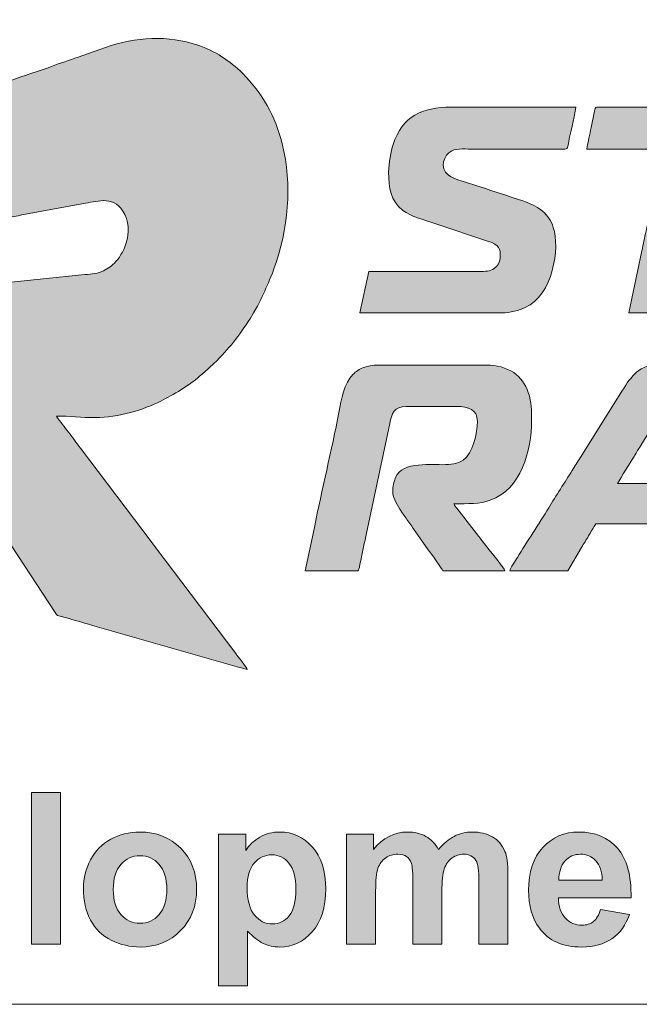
# Model space of a CAD drawing. Header units: millimetres. Extents: x 4 to 594, y -297 to -6.
# Tile 110 of 134: x 542 to 556, y -288 to -265. Entities that reach past the tile are written whole.
import ezdxf

# ---------------------------------------------------------------- set-up
doc = ezdxf.new("R2010")
doc.units = ezdxf.units.MM
doc.header["$MEASUREMENT"] = 0
doc.layers.add('Layer 1', color=7, linetype='Continuous', lineweight=0)

# ---------------------------------------------------------------- blocks, each defined once
blk = doc.blocks.new('Block_19')
at = {"layer": 'Layer 1', "true_color": 0x0d0a10, "transparency": 33554687}
h = blk.add_hatch(color=188, dxfattribs=at)
edge = h.paths.add_edge_path()
edge.add_spline(control_points=[(538.605, -270.418), (538.652, -270.395), (539.979, -270.161), (540.077, -270.142), (540.557, -270.048), (541.083, -269.967), (541.564, -269.87), (541.564, -269.87), (543.051, -269.597), (543.051, -269.597), (543.34, -269.547), (543.744, -269.407), (543.964, -269.856), (544.085, -270.102), (544.057, -270.391), (543.954, -270.636), (543.912, -270.737), (543.874, -270.797), (543.816, -270.882), (543.789, -270.92), (543.78, -270.922), (543.752, -270.955), (543.669, -271.055), (543.583, -271.115), (543.464, -271.174), (543.336, -271.237), (543.207, -271.249), (543.03, -271.261), (543.03, -271.261), (541.162, -271.45), (541.162, -271.45), (540.941, -271.478), (540.42, -271.514), (540.232, -271.549), (539.456, -271.693), (539.001, -272.635), (539.001, -273.418), (539.001, -273.725), (539.064, -273.971), (539.145, -274.203), (539.221, -274.421), (539.367, -274.618), (539.485, -274.793), (539.485, -274.793), (540.404, -276.192), (540.404, -276.192), (540.47, -276.29), (540.526, -276.377), (540.59, -276.477), (540.59, -276.477), (542.343, -279.137), (542.343, -279.137), (542.394, -279.217), (542.386, -279.204), (542.484, -279.231), (542.726, -279.296), (542.962, -279.366), (543.208, -279.437), (543.208, -279.437), (546.642, -280.416), (546.642, -280.416), (546.697, -280.43), (546.781, -280.45), (546.823, -280.47), (546.808, -280.417), (546.599, -280.16), (546.552, -280.097), (546.552, -280.097), (544.882, -277.887), (544.882, -277.887), (544.784, -277.757), (544.696, -277.643), (544.599, -277.513), (544.599, -277.513), (542.929, -275.303), (542.929, -275.303), (542.835, -275.178), (542.746, -275.064), (542.651, -274.937), (542.601, -274.871), (542.562, -274.818), (542.513, -274.753), (542.48, -274.709), (542.384, -274.602), (542.373, -274.558), (542.674, -274.558), (542.951, -274.595), (543.278, -274.595), (543.814, -274.595), (544.411, -274.407), (544.802, -274.211), (545.101, -274.061), (545.456, -273.853), (545.71, -273.631), (545.748, -273.598), (545.783, -273.566), (545.824, -273.534), (545.824, -273.534), (546.045, -273.334), (546.045, -273.334), (546.405, -272.973), (546.615, -272.71), (546.895, -272.275), (546.975, -272.149), (547.148, -271.84), (547.196, -271.721), (547.288, -271.495), (547.337, -271.421), (547.444, -271.126), (547.775, -270.21), (547.878, -269.177), (547.636, -268.204), (547.474, -267.558), (547.174, -267.032), (546.708, -266.566), (546.413, -266.271), (546.071, -266.049), (545.665, -265.911), (544.981, -265.678), (544.217, -265.712), (543.512, -265.967), (543.512, -265.967), (542.877, -266.188), (542.877, -266.188), (542.671, -266.269), (542.459, -266.324), (542.252, -266.406), (542.004, -266.504), (541.59, -266.628), (541.305, -266.735), (541.211, -266.77), (540.728, -266.914), (540.692, -266.965), (540.692, -266.965), (540.613, -267.096), (540.613, -267.096), (540.429, -267.373), (540.067, -267.985), (539.885, -268.29), (539.672, -268.648), (539.457, -268.987), (539.242, -269.345), (539.242, -269.345), (538.68, -270.27), (538.68, -270.27), (538.653, -270.315), (538.609, -270.363), (538.605, -270.418)], knot_values=[0, 0, 0, 0, 1, 1, 1, 2, 2, 2, 3, 3, 3, 4, 4, 4, 5, 5, 5, 6, 6, 6, 7, 7, 7, 8, 8, 8, 9, 9, 9, 10, 10, 10, 11, 11, 11, 12, 12, 12, 13, 13, 13, 14, 14, 14, 15, 15, 15, 16, 16, 16, 17, 17, 17, 18, 18, 18, 19, 19, 19, 20, 20, 20, 21, 21, 21, 22, 22, 22, 23, 23, 23, 24, 24, 24, 25, 25, 25, 26, 26, 26, 27, 27, 27, 28, 28, 28, 29, 29, 29, 30, 30, 30, 31, 31, 31, 32, 32, 32, 33, 33, 33, 34, 34, 34, 35, 35, 35, 36, 36, 36, 37, 37, 37, 38, 38, 38, 39, 39, 39, 40, 40, 40, 41, 41, 41, 42, 42, 42, 43, 43, 43, 44, 44, 44, 45, 45, 45, 46, 46, 46, 47, 47, 47, 48, 48, 48, 49, 49, 49, 49], degree=3, periodic=0)
h = blk.add_hatch(color=188, dxfattribs=at)
edge = h.paths.add_edge_path()
edge.add_spline(control_points=[(550.12, -268.869), (550.12, -269.253), (550.158, -269.53), (550.452, -269.763), (550.626, -269.901), (550.985, -269.998), (551.218, -270.076), (551.218, -270.076), (552.427, -270.478), (552.427, -270.478), (552.722, -270.576), (552.723, -270.664), (552.723, -270.84), (552.723, -270.958), (552.654, -271.07), (552.581, -271.12), (552.482, -271.188), (552.387, -271.187), (552.227, -271.187), (552.227, -271.187), (549.661, -271.187), (549.661, -271.187), (549.661, -271.187), (549.45, -272.153), (549.45, -272.153), (549.45, -272.153), (552.76, -272.154), (552.76, -272.154), (552.948, -272.154), (553.174, -272.088), (553.305, -272.029), (553.951, -271.741), (554.122, -270.643), (553.961, -270.159), (553.931, -270.07), (553.907, -270.017), (553.856, -269.942), (553.722, -269.745), (553.483, -269.62), (553.251, -269.543), (552.915, -269.431), (552.587, -269.326), (552.253, -269.214), (552.093, -269.161), (551.629, -269.034), (551.518, -268.945), (551.297, -268.768), (551.402, -268.471), (551.594, -268.372), (551.71, -268.313), (551.942, -268.336), (552.115, -268.336), (552.115, -268.336), (554.199, -268.337), (554.199, -268.337), (554.307, -268.337), (554.289, -268.322), (554.341, -268.058), (554.368, -267.921), (554.483, -267.453), (554.483, -267.357), (554.483, -267.357), (551.582, -267.357), (551.582, -267.357), (550.898, -267.357), (550.441, -267.564), (550.223, -268.229), (550.17, -268.391), (550.12, -268.661), (550.12, -268.869)], knot_values=[0, 0, 0, 0, 1, 1, 1, 2, 2, 2, 3, 3, 3, 4, 4, 4, 5, 5, 5, 6, 6, 6, 7, 7, 7, 8, 8, 8, 9, 9, 9, 10, 10, 10, 11, 11, 11, 12, 12, 12, 13, 13, 13, 14, 14, 14, 15, 15, 15, 16, 16, 16, 17, 17, 17, 18, 18, 18, 19, 19, 19, 20, 20, 20, 21, 21, 21, 22, 22, 22, 23, 23, 23, 23], degree=3, periodic=0)
h = blk.add_hatch(color=188, dxfattribs=at)
edge = h.paths.add_edge_path()
edge.add_spline(control_points=[(554.743, -268.336), (554.743, -268.336), (556.528, -268.336), (556.528, -268.336), (556.527, -268.383), (556.514, -268.415), (556.506, -268.45), (556.377, -269.042), (556.26, -269.658), (556.126, -270.24), (556.089, -270.4), (556.058, -270.55), (556.027, -270.71), (556.027, -270.71), (555.722, -272.153), (555.722, -272.153), (555.722, -272.153), (556.962, -272.153), (556.962, -272.153), (556.962, -272.153), (557.669, -268.82), (557.669, -268.82), (557.688, -268.728), (557.766, -268.404), (557.767, -268.336), (557.767, -268.336), (559.565, -268.336), (559.565, -268.336), (559.565, -268.336), (559.754, -267.458), (559.754, -267.458), (559.763, -267.418), (559.797, -267.357), (559.738, -267.357), (559.738, -267.357), (554.978, -267.357), (554.978, -267.357), (554.934, -267.357), (554.936, -267.408), (554.926, -267.453), (554.926, -267.453), (554.845, -267.831), (554.845, -267.831), (554.826, -267.918), (554.81, -267.994), (554.794, -268.077), (554.779, -268.15), (554.745, -268.261), (554.743, -268.336)], knot_values=[0, 0, 0, 0, 1, 1, 1, 2, 2, 2, 3, 3, 3, 4, 4, 4, 5, 5, 5, 6, 6, 6, 7, 7, 7, 8, 8, 8, 9, 9, 9, 10, 10, 10, 11, 11, 11, 12, 12, 12, 13, 13, 13, 14, 14, 14, 15, 15, 15, 16, 16, 16, 16], degree=3, periodic=0)
h = blk.add_hatch(color=188, dxfattribs=at)
edge = h.paths.add_edge_path()
edge.add_spline(control_points=[(548.174, -278.165), (548.174, -278.165), (549.327, -278.166), (549.327, -278.166), (549.435, -278.167), (549.413, -278.202), (549.468, -277.922), (549.511, -277.704), (549.559, -277.505), (549.602, -277.288), (549.602, -277.288), (550.146, -274.733), (550.146, -274.733), (550.192, -274.502), (550.241, -274.335), (550.529, -274.335), (550.529, -274.335), (551.706, -274.335), (551.706, -274.335), (551.986, -274.335), (552.19, -274.401), (552.19, -274.682), (552.19, -274.966), (552.085, -275.423), (551.855, -275.587), (551.609, -275.764), (551.196, -275.647), (550.727, -275.711), (550.48, -275.745), (550.319, -275.846), (550.254, -276.068), (550.226, -276.167), (550.199, -276.3), (550.226, -276.41), (550.258, -276.536), (550.363, -276.718), (550.438, -276.817), (550.471, -276.861), (550.492, -276.897), (550.525, -276.941), (550.587, -277.023), (550.643, -277.103), (550.7, -277.188), (550.7, -277.188), (551.044, -277.674), (551.044, -277.674), (551.096, -277.749), (551.371, -278.118), (551.384, -278.165), (551.384, -278.165), (552.834, -278.165), (552.834, -278.165), (552.819, -278.11), (552.519, -277.742), (552.466, -277.678), (552.466, -277.678), (551.712, -276.709), (551.712, -276.709), (551.677, -276.664), (551.658, -276.661), (551.644, -276.603), (551.973, -276.603), (552.244, -276.608), (552.492, -276.521), (553.212, -276.27), (553.454, -275.359), (553.454, -274.67), (553.454, -274.4), (553.462, -274.267), (553.375, -274.005), (553.312, -273.816), (553.198, -273.651), (553.04, -273.546), (552.865, -273.43), (552.636, -273.368), (552.4, -273.368), (552.4, -273.368), (549.872, -273.368), (549.872, -273.368), (549.748, -273.368), (549.624, -273.396), (549.535, -273.428), (549.43, -273.466), (549.358, -273.516), (549.286, -273.588), (549.079, -273.795), (549.021, -274.163), (548.96, -274.476), (548.788, -275.354), (548.56, -276.28), (548.389, -277.154), (548.389, -277.154), (548.174, -278.165), (548.174, -278.165)], knot_values=[0, 0, 0, 0, 1, 1, 1, 2, 2, 2, 3, 3, 3, 4, 4, 4, 5, 5, 5, 6, 6, 6, 7, 7, 7, 8, 8, 8, 9, 9, 9, 10, 10, 10, 11, 11, 11, 12, 12, 12, 13, 13, 13, 14, 14, 14, 15, 15, 15, 16, 16, 16, 17, 17, 17, 18, 18, 18, 19, 19, 19, 20, 20, 20, 21, 21, 21, 22, 22, 22, 23, 23, 23, 24, 24, 24, 25, 25, 25, 26, 26, 26, 27, 27, 27, 28, 28, 28, 29, 29, 29, 30, 30, 30, 31, 31, 31, 31], degree=3, periodic=0)
h = blk.add_hatch(color=188, dxfattribs=at)
edge = h.paths.add_edge_path()
edge.add_spline(control_points=[(552.946, -278.165), (552.946, -278.165), (554.297, -278.165), (554.297, -278.165), (554.297, -278.165), (554.62, -277.62), (554.62, -277.62), (554.674, -277.53), (554.728, -277.445), (554.784, -277.351), (554.841, -277.255), (554.894, -277.163), (554.954, -277.074), (554.954, -277.074), (556.962, -277.074), (556.962, -277.074), (556.962, -277.074), (557.16, -278.165), (557.16, -278.165), (557.16, -278.165), (558.387, -278.165), (558.387, -278.165), (558.387, -278.05), (557.813, -275.339), (557.75, -275.022), (557.687, -274.703), (557.582, -274.163), (557.507, -273.851), (557.476, -273.72), (557.433, -273.609), (557.349, -273.526), (557.257, -273.435), (557.201, -273.389), (557.054, -273.35), (556.762, -273.274), (556.156, -273.298), (555.905, -273.538), (555.66, -273.773), (555.699, -273.773), (555.499, -274.075), (555.499, -274.075), (554.586, -275.529), (554.586, -275.529), (554.524, -275.633), (554.462, -275.722), (554.4, -275.826), (554.238, -276.1), (554.018, -276.417), (553.854, -276.694), (553.636, -277.064), (553.343, -277.488), (553.123, -277.859), (553.091, -277.913), (552.95, -278.109), (552.946, -278.165)], knot_values=[0, 0, 0, 0, 1, 1, 1, 2, 2, 2, 3, 3, 3, 4, 4, 4, 5, 5, 5, 6, 6, 6, 7, 7, 7, 8, 8, 8, 9, 9, 9, 10, 10, 10, 11, 11, 11, 12, 12, 12, 13, 13, 13, 14, 14, 14, 15, 15, 15, 16, 16, 16, 17, 17, 17, 18, 18, 18, 18], degree=3, periodic=0)
edge = h.paths.add_edge_path()
edge.add_spline(control_points=[(556.54, -274.471), (556.54, -274.471), (556.585, -274.675), (556.585, -274.675), (556.598, -274.752), (556.613, -274.819), (556.624, -274.884), (556.624, -274.884), (556.82, -275.927), (556.82, -275.927), (556.829, -275.973), (556.85, -276.105), (556.862, -276.132), (556.862, -276.132), (555.462, -276.132), (555.462, -276.132), (555.547, -275.971), (555.741, -275.675), (555.845, -275.499), (555.869, -275.46), (555.887, -275.434), (555.912, -275.392), (555.936, -275.352), (555.952, -275.323), (555.977, -275.284), (555.977, -275.284), (556.369, -274.647), (556.369, -274.647), (556.394, -274.608), (556.406, -274.576), (556.433, -274.538), (556.464, -274.496), (556.479, -274.473), (556.54, -274.471), (556.54, -274.471), (556.54, -274.471), (556.54, -274.471)], knot_values=[0, 0, 0, 0, 1, 1, 1, 2, 2, 2, 3, 3, 3, 4, 4, 4, 5, 5, 5, 6, 6, 6, 7, 7, 7, 8, 8, 8, 9, 9, 9, 10, 10, 10, 11, 11, 11, 12, 12, 12, 12], degree=3, periodic=0)
at = {"layer": 'Layer 1'}
for points, knots in [([(538.605, -270.418), (538.652, -270.395), (539.979, -270.161), (540.077, -270.142), (540.557, -270.048), (541.083, -269.967), (541.564, -269.87), (541.564, -269.87), (543.051, -269.597), (543.051, -269.597), (543.34, -269.547), (543.744, -269.407), (543.964, -269.856), (544.085, -270.102), (544.057, -270.391), (543.954, -270.636), (543.912, -270.737), (543.874, -270.797), (543.816, -270.882), (543.789, -270.92), (543.78, -270.922), (543.752, -270.955), (543.669, -271.055), (543.583, -271.115), (543.464, -271.174), (543.336, -271.237), (543.207, -271.249), (543.03, -271.261), (543.03, -271.261), (541.162, -271.45), (541.162, -271.45), (540.941, -271.478), (540.42, -271.514), (540.232, -271.549), (539.456, -271.693), (539.001, -272.635), (539.001, -273.418), (539.001, -273.725), (539.064, -273.971), (539.145, -274.203), (539.221, -274.421), (539.367, -274.618), (539.485, -274.793), (539.485, -274.793), (540.404, -276.192), (540.404, -276.192), (540.47, -276.29), (540.526, -276.377), (540.59, -276.477), (540.59, -276.477), (542.343, -279.137), (542.343, -279.137), (542.394, -279.217), (542.386, -279.204), (542.484, -279.231), (542.726, -279.296), (542.962, -279.366), (543.208, -279.437), (543.208, -279.437), (546.642, -280.416), (546.642, -280.416), (546.697, -280.43), (546.781, -280.45), (546.823, -280.47), (546.808, -280.417), (546.599, -280.16), (546.552, -280.097), (546.552, -280.097), (544.882, -277.887), (544.882, -277.887), (544.784, -277.757), (544.696, -277.643), (544.599, -277.513), (544.599, -277.513), (542.929, -275.303), (542.929, -275.303), (542.835, -275.178), (542.746, -275.064), (542.651, -274.937), (542.601, -274.871), (542.562, -274.818), (542.513, -274.753), (542.48, -274.709), (542.384, -274.602), (542.373, -274.558), (542.674, -274.558), (542.951, -274.595), (543.278, -274.595), (543.814, -274.595), (544.411, -274.407), (544.802, -274.211), (545.101, -274.061), (545.456, -273.853), (545.71, -273.631), (545.748, -273.598), (545.783, -273.566), (545.824, -273.534), (545.824, -273.534), (546.045, -273.334), (546.045, -273.334), (546.405, -272.973), (546.615, -272.71), (546.895, -272.275), (546.975, -272.149), (547.148, -271.84), (547.196, -271.721), (547.288, -271.495), (547.337, -271.421), (547.444, -271.126), (547.775, -270.21), (547.878, -269.177), (547.636, -268.204), (547.474, -267.558), (547.174, -267.032), (546.708, -266.566), (546.413, -266.271), (546.071, -266.049), (545.665, -265.911), (544.981, -265.678), (544.217, -265.712), (543.512, -265.967), (543.512, -265.967), (542.877, -266.188), (542.877, -266.188), (542.671, -266.269), (542.459, -266.324), (542.252, -266.406), (542.004, -266.504), (541.59, -266.628), (541.305, -266.735), (541.211, -266.77), (540.728, -266.914), (540.692, -266.965), (540.692, -266.965), (540.613, -267.096), (540.613, -267.096), (540.429, -267.373), (540.067, -267.985), (539.885, -268.29), (539.672, -268.648), (539.457, -268.987), (539.242, -269.345), (539.242, -269.345), (538.68, -270.27), (538.68, -270.27), (538.653, -270.315), (538.609, -270.363), (538.605, -270.418)], [0, 0, 0, 0, 1, 1, 1, 2, 2, 2, 3, 3, 3, 4, 4, 4, 5, 5, 5, 6, 6, 6, 7, 7, 7, 8, 8, 8, 9, 9, 9, 10, 10, 10, 11, 11, 11, 12, 12, 12, 13, 13, 13, 14, 14, 14, 15, 15, 15, 16, 16, 16, 17, 17, 17, 18, 18, 18, 19, 19, 19, 20, 20, 20, 21, 21, 21, 22, 22, 22, 23, 23, 23, 24, 24, 24, 25, 25, 25, 26, 26, 26, 27, 27, 27, 28, 28, 28, 29, 29, 29, 30, 30, 30, 31, 31, 31, 32, 32, 32, 33, 33, 33, 34, 34, 34, 35, 35, 35, 36, 36, 36, 37, 37, 37, 38, 38, 38, 39, 39, 39, 40, 40, 40, 41, 41, 41, 42, 42, 42, 43, 43, 43, 44, 44, 44, 45, 45, 45, 46, 46, 46, 47, 47, 47, 48, 48, 48, 49, 49, 49, 49]), ([(550.12, -268.869), (550.12, -269.253), (550.158, -269.53), (550.452, -269.763), (550.626, -269.901), (550.985, -269.998), (551.218, -270.076), (551.218, -270.076), (552.427, -270.478), (552.427, -270.478), (552.722, -270.576), (552.723, -270.664), (552.723, -270.84), (552.723, -270.958), (552.654, -271.07), (552.581, -271.12), (552.482, -271.188), (552.387, -271.187), (552.227, -271.187), (552.227, -271.187), (549.661, -271.187), (549.661, -271.187), (549.661, -271.187), (549.45, -272.153), (549.45, -272.153), (549.45, -272.153), (552.76, -272.154), (552.76, -272.154), (552.948, -272.154), (553.174, -272.088), (553.305, -272.029), (553.951, -271.741), (554.122, -270.643), (553.961, -270.159), (553.931, -270.07), (553.907, -270.017), (553.856, -269.942), (553.722, -269.745), (553.483, -269.62), (553.251, -269.543), (552.915, -269.431), (552.587, -269.326), (552.253, -269.214), (552.093, -269.161), (551.629, -269.034), (551.518, -268.945), (551.297, -268.768), (551.402, -268.471), (551.594, -268.372), (551.71, -268.313), (551.942, -268.336), (552.115, -268.336), (552.115, -268.336), (554.199, -268.337), (554.199, -268.337), (554.307, -268.337), (554.289, -268.322), (554.341, -268.058), (554.368, -267.921), (554.483, -267.453), (554.483, -267.357), (554.483, -267.357), (551.582, -267.357), (551.582, -267.357), (550.898, -267.357), (550.441, -267.564), (550.223, -268.229), (550.17, -268.391), (550.12, -268.661), (550.12, -268.869)], [0, 0, 0, 0, 1, 1, 1, 2, 2, 2, 3, 3, 3, 4, 4, 4, 5, 5, 5, 6, 6, 6, 7, 7, 7, 8, 8, 8, 9, 9, 9, 10, 10, 10, 11, 11, 11, 12, 12, 12, 13, 13, 13, 14, 14, 14, 15, 15, 15, 16, 16, 16, 17, 17, 17, 18, 18, 18, 19, 19, 19, 20, 20, 20, 21, 21, 21, 22, 22, 22, 23, 23, 23, 23]), ([(554.743, -268.336), (554.743, -268.336), (556.528, -268.336), (556.528, -268.336), (556.527, -268.383), (556.514, -268.415), (556.506, -268.45), (556.377, -269.042), (556.26, -269.658), (556.126, -270.24), (556.089, -270.4), (556.058, -270.55), (556.027, -270.71), (556.027, -270.71), (555.722, -272.153), (555.722, -272.153), (555.722, -272.153), (556.962, -272.153), (556.962, -272.153), (556.962, -272.153), (557.669, -268.82), (557.669, -268.82), (557.688, -268.728), (557.766, -268.404), (557.767, -268.336), (557.767, -268.336), (559.565, -268.336), (559.565, -268.336), (559.565, -268.336), (559.754, -267.458), (559.754, -267.458), (559.763, -267.418), (559.797, -267.357), (559.738, -267.357), (559.738, -267.357), (554.978, -267.357), (554.978, -267.357), (554.934, -267.357), (554.936, -267.408), (554.926, -267.453), (554.926, -267.453), (554.845, -267.831), (554.845, -267.831), (554.826, -267.918), (554.81, -267.994), (554.794, -268.077), (554.779, -268.15), (554.745, -268.261), (554.743, -268.336)], [0, 0, 0, 0, 1, 1, 1, 2, 2, 2, 3, 3, 3, 4, 4, 4, 5, 5, 5, 6, 6, 6, 7, 7, 7, 8, 8, 8, 9, 9, 9, 10, 10, 10, 11, 11, 11, 12, 12, 12, 13, 13, 13, 14, 14, 14, 15, 15, 15, 16, 16, 16, 16]), ([(548.174, -278.165), (548.174, -278.165), (549.327, -278.166), (549.327, -278.166), (549.435, -278.167), (549.413, -278.202), (549.468, -277.922), (549.511, -277.704), (549.559, -277.505), (549.602, -277.288), (549.602, -277.288), (550.146, -274.733), (550.146, -274.733), (550.192, -274.502), (550.241, -274.335), (550.529, -274.335), (550.529, -274.335), (551.706, -274.335), (551.706, -274.335), (551.986, -274.335), (552.19, -274.401), (552.19, -274.682), (552.19, -274.966), (552.085, -275.423), (551.855, -275.587), (551.609, -275.764), (551.196, -275.647), (550.727, -275.711), (550.48, -275.745), (550.319, -275.846), (550.254, -276.068), (550.226, -276.167), (550.199, -276.3), (550.226, -276.41), (550.258, -276.536), (550.363, -276.718), (550.438, -276.817), (550.471, -276.861), (550.492, -276.897), (550.525, -276.941), (550.587, -277.023), (550.643, -277.103), (550.7, -277.188), (550.7, -277.188), (551.044, -277.674), (551.044, -277.674), (551.096, -277.749), (551.371, -278.118), (551.384, -278.165), (551.384, -278.165), (552.834, -278.165), (552.834, -278.165), (552.819, -278.11), (552.519, -277.742), (552.466, -277.678), (552.466, -277.678), (551.712, -276.709), (551.712, -276.709), (551.677, -276.664), (551.658, -276.661), (551.644, -276.603), (551.973, -276.603), (552.244, -276.608), (552.492, -276.521), (553.212, -276.27), (553.454, -275.359), (553.454, -274.67), (553.454, -274.4), (553.462, -274.267), (553.375, -274.005), (553.312, -273.816), (553.198, -273.651), (553.04, -273.546), (552.865, -273.43), (552.636, -273.368), (552.4, -273.368), (552.4, -273.368), (549.872, -273.368), (549.872, -273.368), (549.748, -273.368), (549.624, -273.396), (549.535, -273.428), (549.43, -273.466), (549.358, -273.516), (549.286, -273.588), (549.079, -273.795), (549.021, -274.163), (548.96, -274.476), (548.788, -275.354), (548.56, -276.28), (548.389, -277.154), (548.389, -277.154), (548.174, -278.165), (548.174, -278.165)], [0, 0, 0, 0, 1, 1, 1, 2, 2, 2, 3, 3, 3, 4, 4, 4, 5, 5, 5, 6, 6, 6, 7, 7, 7, 8, 8, 8, 9, 9, 9, 10, 10, 10, 11, 11, 11, 12, 12, 12, 13, 13, 13, 14, 14, 14, 15, 15, 15, 16, 16, 16, 17, 17, 17, 18, 18, 18, 19, 19, 19, 20, 20, 20, 21, 21, 21, 22, 22, 22, 23, 23, 23, 24, 24, 24, 25, 25, 25, 26, 26, 26, 27, 27, 27, 28, 28, 28, 29, 29, 29, 30, 30, 30, 31, 31, 31, 31]), ([(552.946, -278.165), (552.946, -278.165), (554.297, -278.165), (554.297, -278.165), (554.297, -278.165), (554.62, -277.62), (554.62, -277.62), (554.674, -277.53), (554.728, -277.445), (554.784, -277.351), (554.841, -277.255), (554.894, -277.163), (554.954, -277.074), (554.954, -277.074), (556.962, -277.074), (556.962, -277.074), (556.962, -277.074), (557.16, -278.165), (557.16, -278.165), (557.16, -278.165), (558.387, -278.165), (558.387, -278.165), (558.387, -278.05), (557.813, -275.339), (557.75, -275.022), (557.687, -274.703), (557.582, -274.163), (557.507, -273.851), (557.476, -273.72), (557.433, -273.609), (557.349, -273.526), (557.257, -273.435), (557.201, -273.389), (557.054, -273.35), (556.762, -273.274), (556.156, -273.298), (555.905, -273.538), (555.66, -273.773), (555.699, -273.773), (555.499, -274.075), (555.499, -274.075), (554.586, -275.529), (554.586, -275.529), (554.524, -275.633), (554.462, -275.722), (554.4, -275.826), (554.238, -276.1), (554.018, -276.417), (553.854, -276.694), (553.636, -277.064), (553.343, -277.488), (553.123, -277.859), (553.091, -277.913), (552.95, -278.109), (552.946, -278.165)], [0, 0, 0, 0, 1, 1, 1, 2, 2, 2, 3, 3, 3, 4, 4, 4, 5, 5, 5, 6, 6, 6, 7, 7, 7, 8, 8, 8, 9, 9, 9, 10, 10, 10, 11, 11, 11, 12, 12, 12, 13, 13, 13, 14, 14, 14, 15, 15, 15, 16, 16, 16, 17, 17, 17, 18, 18, 18, 18]), ([(556.54, -274.471), (556.54, -274.471), (556.585, -274.675), (556.585, -274.675), (556.598, -274.752), (556.613, -274.819), (556.624, -274.884), (556.624, -274.884), (556.82, -275.927), (556.82, -275.927), (556.829, -275.973), (556.85, -276.105), (556.862, -276.132), (556.862, -276.132), (555.462, -276.132), (555.462, -276.132), (555.547, -275.971), (555.741, -275.675), (555.845, -275.499), (555.869, -275.46), (555.887, -275.434), (555.912, -275.392), (555.936, -275.352), (555.952, -275.323), (555.977, -275.284), (555.977, -275.284), (556.369, -274.647), (556.369, -274.647), (556.394, -274.608), (556.406, -274.576), (556.433, -274.538), (556.464, -274.496), (556.479, -274.473), (556.54, -274.471), (556.54, -274.471), (556.54, -274.471), (556.54, -274.471)], [0, 0, 0, 0, 1, 1, 1, 2, 2, 2, 3, 3, 3, 4, 4, 4, 5, 5, 5, 6, 6, 6, 7, 7, 7, 8, 8, 8, 9, 9, 9, 10, 10, 10, 11, 11, 11, 12, 12, 12, 12])]:
    blk.add_open_spline(points, degree=3, knots=knots, dxfattribs=at)
blk = doc.blocks.new('Block_18')
at = {"layer": 'Layer 1'}
blk.add_blockref('Block_19', (0, 0), dxfattribs=at)
blk = doc.blocks.new('Block_17')
at = {"layer": 'Layer 1', "true_color": 0x2c2a29, "transparency": 33554687}
blk.add_hatch(color=250, dxfattribs=at).paths.add_polyline_path([(541.784, -286.872), (541.784, -283.336), (542.461, -283.336), (542.461, -286.872)])
h = blk.add_hatch(color=250, dxfattribs=at)
edge = h.paths.add_edge_path()
edge.add_spline(control_points=[(543.694, -285.596), (543.694, -285.85), (543.755, -286.045), (543.875, -286.18), (543.996, -286.316), (544.144, -286.383), (544.321, -286.383), (544.497, -286.383), (544.645, -286.316), (544.765, -286.18), (544.884, -286.045), (544.944, -285.848), (544.944, -285.591), (544.944, -285.34), (544.884, -285.146), (544.765, -285.011), (544.645, -284.875), (544.497, -284.808), (544.321, -284.808), (544.144, -284.808), (543.996, -284.875), (543.875, -285.011), (543.755, -285.146), (543.694, -285.341), (543.694, -285.596)], knot_values=[0, 0, 0, 0, 1, 1, 1, 2, 2, 2, 3, 3, 3, 4, 4, 4, 5, 5, 5, 6, 6, 6, 7, 7, 7, 8, 8, 8, 8], degree=3, periodic=0)
edge = h.paths.add_edge_path()
edge.add_spline(control_points=[(542.998, -285.559), (542.998, -285.334), (543.053, -285.116), (543.164, -284.905), (543.275, -284.693), (543.433, -284.533), (543.636, -284.422), (543.839, -284.311), (544.066, -284.255), (544.317, -284.255), (544.704, -284.255), (545.021, -284.381), (545.269, -284.633), (545.517, -284.885), (545.64, -285.203), (545.64, -285.588), (545.64, -285.977), (545.515, -286.299), (545.266, -286.554), (545.016, -286.809), (544.701, -286.936), (544.322, -286.936), (544.087, -286.936), (543.863, -286.883), (543.65, -286.777), (543.438, -286.671), (543.275, -286.515), (543.164, -286.309), (543.053, -286.104), (542.998, -285.854), (542.998, -285.559), (542.998, -285.559), (542.998, -285.559), (542.998, -285.559)], knot_values=[0, 0, 0, 0, 1, 1, 1, 2, 2, 2, 3, 3, 3, 4, 4, 4, 5, 5, 5, 6, 6, 6, 7, 7, 7, 8, 8, 8, 9, 9, 9, 10, 10, 10, 11, 11, 11, 11], degree=3, periodic=0)
h = blk.add_hatch(color=250, dxfattribs=at)
edge = h.paths.add_edge_path()
edge.add_spline(control_points=[(546.82, -285.551), (546.82, -285.84), (546.877, -286.053), (546.991, -286.192), (547.105, -286.329), (547.244, -286.398), (547.407, -286.398), (547.564, -286.398), (547.695, -286.335), (547.799, -286.208), (547.904, -286.081), (547.956, -285.874), (547.956, -285.585), (547.956, -285.315), (547.902, -285.115), (547.795, -284.984), (547.688, -284.853), (547.554, -284.788), (547.395, -284.788), (547.23, -284.788), (547.092, -284.852), (546.984, -284.981), (546.874, -285.109), (546.82, -285.299), (546.82, -285.551)], knot_values=[0, 0, 0, 0, 1, 1, 1, 2, 2, 2, 3, 3, 3, 4, 4, 4, 5, 5, 5, 6, 6, 6, 7, 7, 7, 8, 8, 8, 8], degree=3, periodic=0)
edge = h.paths.add_edge_path()
edge.add_spline(control_points=[(546.153, -284.309), (546.153, -284.309), (546.785, -284.309), (546.785, -284.309), (546.785, -284.309), (546.785, -284.685), (546.785, -284.685), (546.868, -284.557), (546.978, -284.453), (547.118, -284.373), (547.258, -284.294), (547.413, -284.255), (547.584, -284.255), (547.881, -284.255), (548.134, -284.372), (548.341, -284.605), (548.549, -284.838), (548.652, -285.164), (548.652, -285.581), (548.652, -286.01), (548.548, -286.342), (548.339, -286.58), (548.13, -286.818), (547.876, -286.936), (547.578, -286.936), (547.436, -286.936), (547.308, -286.908), (547.193, -286.852), (547.078, -286.796), (546.957, -286.699), (546.83, -286.563), (546.83, -286.563), (546.83, -287.845), (546.83, -287.845), (546.83, -287.845), (546.153, -287.845), (546.153, -287.845), (546.153, -287.845), (546.153, -284.309), (546.153, -284.309), (546.153, -284.309), (546.153, -284.309), (546.153, -284.309)], knot_values=[0, 0, 0, 0, 1, 1, 1, 2, 2, 2, 3, 3, 3, 4, 4, 4, 5, 5, 5, 6, 6, 6, 7, 7, 7, 8, 8, 8, 9, 9, 9, 10, 10, 10, 11, 11, 11, 12, 12, 12, 13, 13, 13, 14, 14, 14, 14], degree=3, periodic=0)
h = blk.add_hatch(color=250, dxfattribs=at)
edge = h.paths.add_edge_path()
edge.add_spline(control_points=[(549.14, -284.309), (549.14, -284.309), (549.763, -284.309), (549.763, -284.309), (549.763, -284.309), (549.763, -284.659), (549.763, -284.659), (549.986, -284.39), (550.252, -284.255), (550.56, -284.255), (550.724, -284.255), (550.866, -284.288), (550.987, -284.356), (551.108, -284.423), (551.206, -284.525), (551.283, -284.662), (551.396, -284.525), (551.518, -284.423), (551.648, -284.356), (551.778, -284.288), (551.917, -284.255), (552.065, -284.255), (552.253, -284.255), (552.411, -284.293), (552.542, -284.369), (552.672, -284.446), (552.77, -284.558), (552.834, -284.706), (552.881, -284.814), (552.904, -284.991), (552.904, -285.236), (552.904, -285.236), (552.904, -286.872), (552.904, -286.872), (552.904, -286.872), (552.227, -286.872), (552.227, -286.872), (552.227, -286.872), (552.227, -285.41), (552.227, -285.41), (552.227, -285.155), (552.204, -284.991), (552.157, -284.918), (552.095, -284.822), (551.997, -284.773), (551.867, -284.773), (551.773, -284.773), (551.683, -284.802), (551.599, -284.86), (551.516, -284.918), (551.455, -285.003), (551.418, -285.114), (551.381, -285.226), (551.363, -285.402), (551.363, -285.643), (551.363, -285.643), (551.363, -286.872), (551.363, -286.872), (551.363, -286.872), (550.686, -286.872), (550.686, -286.872), (550.686, -286.872), (550.686, -285.47), (550.686, -285.47), (550.686, -285.221), (550.674, -285.06), (550.65, -284.988), (550.626, -284.916), (550.589, -284.861), (550.538, -284.826), (550.488, -284.791), (550.419, -284.773), (550.332, -284.773), (550.228, -284.773), (550.134, -284.801), (550.051, -284.857), (549.967, -284.914), (549.908, -284.995), (549.871, -285.101), (549.835, -285.207), (549.817, -285.383), (549.817, -285.628), (549.817, -285.628), (549.817, -286.872), (549.817, -286.872), (549.817, -286.872), (549.14, -286.872), (549.14, -286.872), (549.14, -286.872), (549.14, -284.309), (549.14, -284.309)], knot_values=[0, 0, 0, 0, 1, 1, 1, 2, 2, 2, 3, 3, 3, 4, 4, 4, 5, 5, 5, 6, 6, 6, 7, 7, 7, 8, 8, 8, 9, 9, 9, 10, 10, 10, 11, 11, 11, 12, 12, 12, 13, 13, 13, 14, 14, 14, 15, 15, 15, 16, 16, 16, 17, 17, 17, 18, 18, 18, 19, 19, 19, 20, 20, 20, 21, 21, 21, 22, 22, 22, 23, 23, 23, 24, 24, 24, 25, 25, 25, 26, 26, 26, 27, 27, 27, 28, 28, 28, 29, 29, 29, 30, 30, 30, 30], degree=3, periodic=0)
h = blk.add_hatch(color=250, dxfattribs=at)
edge = h.paths.add_edge_path()
edge.add_spline(control_points=[(555.102, -285.376), (555.097, -285.179), (555.047, -285.029), (554.951, -284.927), (554.855, -284.824), (554.738, -284.773), (554.599, -284.773), (554.452, -284.773), (554.33, -284.828), (554.234, -284.935), (554.138, -285.043), (554.091, -285.191), (554.092, -285.376), (554.092, -285.376), (555.102, -285.376), (555.102, -285.376)], knot_values=[0, 0, 0, 0, 1, 1, 1, 2, 2, 2, 3, 3, 3, 4, 4, 4, 5, 5, 5, 5], degree=3, periodic=0)
edge = h.paths.add_edge_path()
edge.add_spline(control_points=[(555.063, -286.062), (555.063, -286.062), (555.739, -286.176), (555.739, -286.176), (555.653, -286.424), (555.516, -286.612), (555.329, -286.742), (555.141, -286.871), (554.906, -286.936), (554.626, -286.936), (554.18, -286.936), (553.85, -286.791), (553.637, -286.499), (553.468, -286.266), (553.384, -285.971), (553.384, -285.615), (553.384, -285.19), (553.495, -284.856), (553.716, -284.616), (553.938, -284.375), (554.218, -284.255), (554.557, -284.255), (554.938, -284.255), (555.238, -284.381), (555.459, -284.633), (555.678, -284.884), (555.784, -285.27), (555.774, -285.791), (555.774, -285.791), (554.08, -285.791), (554.08, -285.791), (554.085, -285.991), (554.139, -286.148), (554.244, -286.26), (554.347, -286.372), (554.478, -286.428), (554.632, -286.428), (554.738, -286.428), (554.827, -286.399), (554.899, -286.341), (554.971, -286.284), (555.026, -286.191), (555.063, -286.062), (555.063, -286.062), (555.063, -286.062), (555.063, -286.062)], knot_values=[0, 0, 0, 0, 1, 1, 1, 2, 2, 2, 3, 3, 3, 4, 4, 4, 5, 5, 5, 6, 6, 6, 7, 7, 7, 8, 8, 8, 9, 9, 9, 10, 10, 10, 11, 11, 11, 12, 12, 12, 13, 13, 13, 14, 14, 14, 15, 15, 15, 15], degree=3, periodic=0)
at = {"layer": 'Layer 1'}
blk.add_lwpolyline([(541.784, -286.872), (541.784, -283.336), (542.461, -283.336), (542.461, -286.872)], close=True, dxfattribs=at)
at = {"layer": 'Layer 1', "color": 242, "lineweight": 0, "true_color": 0xe32227}
blk.add_open_spline([(517.43, -252.272), (517.43, -252.272), (588.43, -252.272), (588.43, -252.272), (590.63, -252.272), (592.43, -254.072), (592.43, -256.272), (592.43, -256.272), (592.43, -288.272), (592.43, -288.272), (592.43, -288.272), (517.43, -288.272), (517.43, -288.272), (517.43, -288.272), (517.43, -256.272), (517.43, -256.272)], degree=3, knots=[0, 0, 0, 0, 1, 1, 1, 2, 2, 2, 3, 3, 3, 4, 4, 4, 5, 5, 5, 5], dxfattribs=at)
at = {"layer": 'Layer 1'}
for points, knots in [([(542.998, -285.559), (542.998, -285.334), (543.053, -285.116), (543.164, -284.905), (543.275, -284.693), (543.433, -284.533), (543.636, -284.422), (543.839, -284.311), (544.066, -284.255), (544.317, -284.255), (544.704, -284.255), (545.021, -284.381), (545.269, -284.633), (545.517, -284.885), (545.64, -285.203), (545.64, -285.588), (545.64, -285.977), (545.515, -286.299), (545.266, -286.554), (545.016, -286.809), (544.701, -286.936), (544.322, -286.936), (544.087, -286.936), (543.863, -286.883), (543.65, -286.777), (543.438, -286.671), (543.275, -286.515), (543.164, -286.309), (543.053, -286.104), (542.998, -285.854), (542.998, -285.559), (542.998, -285.559), (542.998, -285.559), (542.998, -285.559)], [0, 0, 0, 0, 1, 1, 1, 2, 2, 2, 3, 3, 3, 4, 4, 4, 5, 5, 5, 6, 6, 6, 7, 7, 7, 8, 8, 8, 9, 9, 9, 10, 10, 10, 11, 11, 11, 11]), ([(546.153, -284.309), (546.153, -284.309), (546.785, -284.309), (546.785, -284.309), (546.785, -284.309), (546.785, -284.685), (546.785, -284.685), (546.868, -284.557), (546.978, -284.453), (547.118, -284.373), (547.258, -284.294), (547.413, -284.255), (547.584, -284.255), (547.881, -284.255), (548.134, -284.372), (548.341, -284.605), (548.549, -284.838), (548.652, -285.164), (548.652, -285.581), (548.652, -286.01), (548.548, -286.342), (548.339, -286.58), (548.13, -286.818), (547.876, -286.936), (547.578, -286.936), (547.436, -286.936), (547.308, -286.908), (547.193, -286.852), (547.078, -286.796), (546.957, -286.699), (546.83, -286.563), (546.83, -286.563), (546.83, -287.845), (546.83, -287.845), (546.83, -287.845), (546.153, -287.845), (546.153, -287.845), (546.153, -287.845), (546.153, -284.309), (546.153, -284.309), (546.153, -284.309), (546.153, -284.309), (546.153, -284.309)], [0, 0, 0, 0, 1, 1, 1, 2, 2, 2, 3, 3, 3, 4, 4, 4, 5, 5, 5, 6, 6, 6, 7, 7, 7, 8, 8, 8, 9, 9, 9, 10, 10, 10, 11, 11, 11, 12, 12, 12, 13, 13, 13, 14, 14, 14, 14]), ([(549.14, -284.309), (549.14, -284.309), (549.763, -284.309), (549.763, -284.309), (549.763, -284.309), (549.763, -284.659), (549.763, -284.659), (549.986, -284.39), (550.252, -284.255), (550.56, -284.255), (550.724, -284.255), (550.866, -284.288), (550.987, -284.356), (551.108, -284.423), (551.206, -284.525), (551.283, -284.662), (551.396, -284.525), (551.518, -284.423), (551.648, -284.356), (551.778, -284.288), (551.917, -284.255), (552.065, -284.255), (552.253, -284.255), (552.411, -284.293), (552.542, -284.369), (552.672, -284.446), (552.77, -284.558), (552.834, -284.706), (552.881, -284.814), (552.904, -284.991), (552.904, -285.236), (552.904, -285.236), (552.904, -286.872), (552.904, -286.872), (552.904, -286.872), (552.227, -286.872), (552.227, -286.872), (552.227, -286.872), (552.227, -285.41), (552.227, -285.41), (552.227, -285.155), (552.204, -284.991), (552.157, -284.918), (552.095, -284.822), (551.997, -284.773), (551.867, -284.773), (551.773, -284.773), (551.683, -284.802), (551.599, -284.86), (551.516, -284.918), (551.455, -285.003), (551.418, -285.114), (551.381, -285.226), (551.363, -285.402), (551.363, -285.643), (551.363, -285.643), (551.363, -286.872), (551.363, -286.872), (551.363, -286.872), (550.686, -286.872), (550.686, -286.872), (550.686, -286.872), (550.686, -285.47), (550.686, -285.47), (550.686, -285.221), (550.674, -285.06), (550.65, -284.988), (550.626, -284.916), (550.589, -284.861), (550.538, -284.826), (550.488, -284.791), (550.419, -284.773), (550.332, -284.773), (550.228, -284.773), (550.134, -284.801), (550.051, -284.857), (549.967, -284.914), (549.908, -284.995), (549.871, -285.101), (549.835, -285.207), (549.817, -285.383), (549.817, -285.628), (549.817, -285.628), (549.817, -286.872), (549.817, -286.872), (549.817, -286.872), (549.14, -286.872), (549.14, -286.872), (549.14, -286.872), (549.14, -284.309), (549.14, -284.309)], [0, 0, 0, 0, 1, 1, 1, 2, 2, 2, 3, 3, 3, 4, 4, 4, 5, 5, 5, 6, 6, 6, 7, 7, 7, 8, 8, 8, 9, 9, 9, 10, 10, 10, 11, 11, 11, 12, 12, 12, 13, 13, 13, 14, 14, 14, 15, 15, 15, 16, 16, 16, 17, 17, 17, 18, 18, 18, 19, 19, 19, 20, 20, 20, 21, 21, 21, 22, 22, 22, 23, 23, 23, 24, 24, 24, 25, 25, 25, 26, 26, 26, 27, 27, 27, 28, 28, 28, 29, 29, 29, 30, 30, 30, 30]), ([(555.063, -286.062), (555.063, -286.062), (555.739, -286.176), (555.739, -286.176), (555.653, -286.424), (555.516, -286.612), (555.329, -286.742), (555.141, -286.871), (554.906, -286.936), (554.626, -286.936), (554.18, -286.936), (553.85, -286.791), (553.637, -286.499), (553.468, -286.266), (553.384, -285.971), (553.384, -285.615), (553.384, -285.19), (553.495, -284.856), (553.716, -284.616), (553.938, -284.375), (554.218, -284.255), (554.557, -284.255), (554.938, -284.255), (555.238, -284.381), (555.459, -284.633), (555.678, -284.884), (555.784, -285.27), (555.774, -285.791), (555.774, -285.791), (554.08, -285.791), (554.08, -285.791), (554.085, -285.991), (554.139, -286.148), (554.244, -286.26), (554.347, -286.372), (554.478, -286.428), (554.632, -286.428), (554.738, -286.428), (554.827, -286.399), (554.899, -286.341), (554.971, -286.284), (555.026, -286.191), (555.063, -286.062), (555.063, -286.062), (555.063, -286.062), (555.063, -286.062)], [0, 0, 0, 0, 1, 1, 1, 2, 2, 2, 3, 3, 3, 4, 4, 4, 5, 5, 5, 6, 6, 6, 7, 7, 7, 8, 8, 8, 9, 9, 9, 10, 10, 10, 11, 11, 11, 12, 12, 12, 13, 13, 13, 14, 14, 14, 15, 15, 15, 15]), ([(543.694, -285.596), (543.694, -285.85), (543.755, -286.045), (543.875, -286.18), (543.996, -286.316), (544.144, -286.383), (544.321, -286.383), (544.497, -286.383), (544.645, -286.316), (544.765, -286.18), (544.884, -286.045), (544.944, -285.848), (544.944, -285.591), (544.944, -285.34), (544.884, -285.146), (544.765, -285.011), (544.645, -284.875), (544.497, -284.808), (544.321, -284.808), (544.144, -284.808), (543.996, -284.875), (543.875, -285.011), (543.755, -285.146), (543.694, -285.341), (543.694, -285.596)], [0, 0, 0, 0, 1, 1, 1, 2, 2, 2, 3, 3, 3, 4, 4, 4, 5, 5, 5, 6, 6, 6, 7, 7, 7, 8, 8, 8, 8]), ([(546.82, -285.551), (546.82, -285.84), (546.877, -286.053), (546.991, -286.192), (547.105, -286.329), (547.244, -286.398), (547.407, -286.398), (547.564, -286.398), (547.695, -286.335), (547.799, -286.208), (547.904, -286.081), (547.956, -285.874), (547.956, -285.585), (547.956, -285.315), (547.902, -285.115), (547.795, -284.984), (547.688, -284.853), (547.554, -284.788), (547.395, -284.788), (547.23, -284.788), (547.092, -284.852), (546.984, -284.981), (546.874, -285.109), (546.82, -285.299), (546.82, -285.551)], [0, 0, 0, 0, 1, 1, 1, 2, 2, 2, 3, 3, 3, 4, 4, 4, 5, 5, 5, 6, 6, 6, 7, 7, 7, 8, 8, 8, 8]), ([(555.102, -285.376), (555.097, -285.179), (555.047, -285.029), (554.951, -284.927), (554.855, -284.824), (554.738, -284.773), (554.599, -284.773), (554.452, -284.773), (554.33, -284.828), (554.234, -284.935), (554.138, -285.043), (554.091, -285.191), (554.092, -285.376), (554.092, -285.376), (555.102, -285.376), (555.102, -285.376)], [0, 0, 0, 0, 1, 1, 1, 2, 2, 2, 3, 3, 3, 4, 4, 4, 5, 5, 5, 5])]:
    blk.add_open_spline(points, degree=3, knots=knots, dxfattribs=at)
blk.add_blockref('Block_18', (0, 0), dxfattribs=at)
blk = doc.blocks.new('Block_0')
at = {"layer": 'Layer 1'}
blk.add_blockref('Block_17', (0, 0), dxfattribs=at)

msp = doc.modelspace()

# ---------------------------------------------------------------- block references
at = {"layer": 'Layer 1'}
msp.add_blockref('Block_0', (0, 0), dxfattribs=at)

doc.saveas('drawing.dxf')
